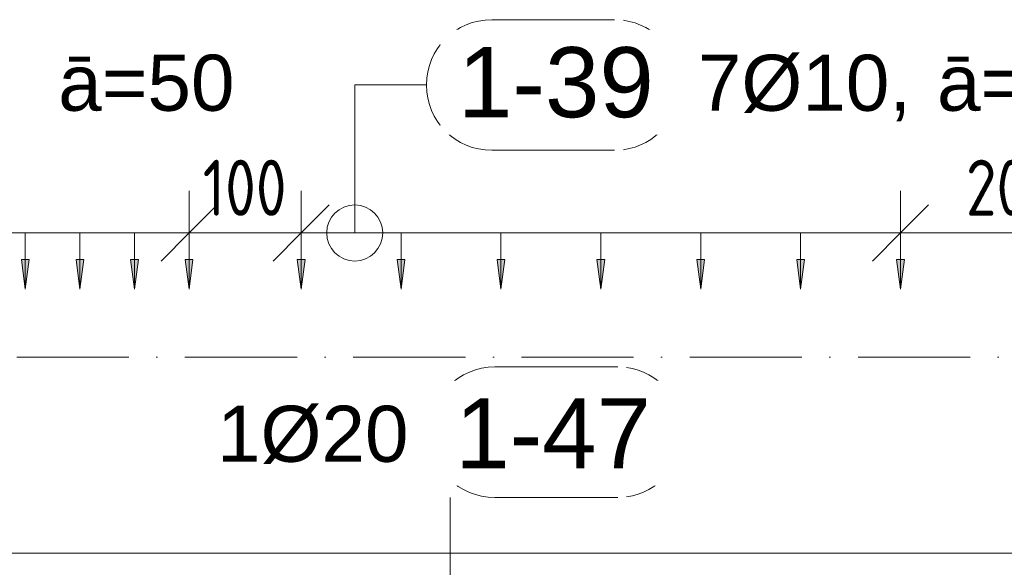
# Model space of a CAD drawing. Header units: millimetres. Extents: x -25607 to 9385, y 1894 to 10168.
# Tile 158 of 181: x 4396 to 5274, y 8908 to 9396. Entities that reach past the tile are written whole.
import ezdxf

# ---------------------------------------------------------------- set-up
doc = ezdxf.new("R2010")
doc.units = ezdxf.units.MM
doc.linetypes.add('Čerchovaná', pattern=[150, 100, -25, 0, -25])
for name, color, linetype, lineweight in [('A-ANNO-DIMS', 211, 'Continuous', 5), ('A-ANNO-DIMS-25', 211, 'Continuous', 5), ('A-FLOR-LEVL', 51, 'Continuous', 5), ('S-BEAM', 12, 'Continuous', 9), ('S-RBAR-IDEN', 171, 'Continuous', 5)]:
    doc.layers.add(name, color=color, linetype=linetype, lineweight=lineweight)
doc.styles.add('Arial', font='arial.ttf', dxfattribs={"height": 50})
doc.styles.add('Arial_1', font='arial.ttf', dxfattribs={"height": 62.5})
doc.styles.add('ISOCPEUR_2', font='isocpeur.ttf', dxfattribs={"width": 0.8, "height": 50})
doc.dimstyles.new('Vnitřní', dxfattribs={"dimscale": 304.8, "dimtxt": 49.799059, "dimasz": 0.164042, "dimexe": 0.123031, "dimexo": 0.0625, "dimgap": 0, "dimtad": 1, "dimdec": 0, "dimzin": 0, "dimdsep": 46, "dimtxsty": 'ISOCPEUR_2', "dimblk1": 'OBLIQUE', "dimblk2": 'OBLIQUE', "dimsah": 1, "dimcen": 0.09, "dimdle": 0.123031, "dimazin": 0, "dimtfac": 1, "dimtdec": 4, "dimtix": 1, "dimtmove": 0, "dimatfit": 3, "dimfxl": 0.123031, "dimfxlon": 1, "dimtvp": 1, "dimtolj": 1, "dimtzin": 0, "dimarcsym": 2})
doc.dimstyles.new('Výztuž_kusy__řezy__1', dxfattribs={"dimscale": 304.8, "dimtxt": 0.18, "dimasz": 0, "dimexe": 0, "dimexo": 0.0625, "dimgap": 0.082021, "dimtad": 1, "dimdec": 0, "dimzin": 0, "dimdsep": 46, "dimtxsty": 'Arial_1', "dimblk1": 'NONE', "dimblk2": 'NONE', "dimsah": 1, "dimcen": 0.09, "dimazin": 0, "dimtfac": 1, "dimtdec": 4, "dimtix": 1, "dimtmove": 0, "dimatfit": 3, "dimfxl": 0.164042, "dimfxlon": 1, "dimtvp": 1, "dimtfill": 1, "dimtolj": 1, "dimtzin": 0, "dimarcsym": 2})

# ---------------------------------------------------------------- blocks, each defined once
blk = doc.blocks.new('DIMBLOCK412-V5')
at = {"layer": 'A-ANNO-DIMS-25'}
for points in [[(4351.88, 9155.58), (4355.34, 9181.87), (4348.42, 9181.87)], [(4400.57, 9155.58), (4404.03, 9181.87), (4397.11, 9181.87)]]:
    blk.add_hatch(color=256, dxfattribs=at).paths.add_polyline_path(points)
for p, q in [((4351.88, 9205.58), (4400.57, 9205.58)), ((4351.88, 9205.58), (4351.88, 9205.58)), ((4351.88, 9205.58), (4351.88, 9155.58)), ((4400.57, 9205.58), (4400.57, 9205.58)), ((4400.57, 9205.58), (4400.57, 9155.58)), ((4355.34, 9181.87), (4348.42, 9181.87)), ((4348.42, 9181.87), (4351.88, 9155.58)), ((4351.88, 9155.58), (4355.34, 9181.87)), ((4404.03, 9181.87), (4397.11, 9181.87)), ((4397.11, 9181.87), (4400.57, 9155.58)), ((4400.57, 9155.58), (4404.03, 9181.87))]:
    blk.add_line(p, q, dxfattribs=at)
blk = doc.blocks.new('_None')
blk = doc.blocks.new('DIMBLOCK413-V5')
at = {"layer": 'A-ANNO-DIMS-25'}
for points in [[(4400.57, 9155.58), (4404.03, 9181.87), (4397.11, 9181.87)], [(4449.26, 9155.58), (4452.72, 9181.87), (4445.79, 9181.87)]]:
    blk.add_hatch(color=256, dxfattribs=at).paths.add_polyline_path(points)
for p, q in [((4400.57, 9205.58), (4449.26, 9205.58)), ((4400.57, 9205.58), (4400.57, 9205.58)), ((4400.57, 9205.58), (4400.57, 9155.58)), ((4449.26, 9205.58), (4449.26, 9205.58)), ((4449.26, 9205.58), (4449.26, 9155.58)), ((4404.03, 9181.87), (4397.11, 9181.87)), ((4397.11, 9181.87), (4400.57, 9155.58)), ((4400.57, 9155.58), (4404.03, 9181.87)), ((4452.72, 9181.87), (4445.79, 9181.87)), ((4445.79, 9181.87), (4449.26, 9155.58)), ((4449.26, 9155.58), (4452.72, 9181.87))]:
    blk.add_line(p, q, dxfattribs=at)
blk = doc.blocks.new('DIMBLOCK414-V5')
at = {"layer": 'A-ANNO-DIMS-25'}
for points in [[(4449.26, 9155.58), (4452.72, 9181.87), (4445.79, 9181.87)], [(4497.94, 9155.58), (4501.41, 9181.87), (4494.48, 9181.87)]]:
    blk.add_hatch(color=256, dxfattribs=at).paths.add_polyline_path(points)
for p, q in [((4449.26, 9205.58), (4497.94, 9205.58)), ((4449.26, 9205.58), (4449.26, 9205.58)), ((4449.26, 9205.58), (4449.26, 9155.58)), ((4497.94, 9205.58), (4497.94, 9205.58)), ((4497.94, 9205.58), (4497.94, 9155.58)), ((4452.72, 9181.87), (4445.79, 9181.87)), ((4445.79, 9181.87), (4449.26, 9155.58)), ((4449.26, 9155.58), (4452.72, 9181.87)), ((4501.41, 9181.87), (4494.48, 9181.87)), ((4494.48, 9181.87), (4497.94, 9155.58)), ((4497.94, 9155.58), (4501.41, 9181.87))]:
    blk.add_line(p, q, dxfattribs=at)
blk = doc.blocks.new('DIMBLOCK415-V5')
at = {"layer": 'A-ANNO-DIMS-25'}
for points in [[(4497.94, 9155.58), (4501.41, 9181.87), (4494.48, 9181.87)], [(4546.63, 9155.58), (4550.09, 9181.87), (4543.17, 9181.87)]]:
    blk.add_hatch(color=256, dxfattribs=at).paths.add_polyline_path(points)
for p, q in [((4497.94, 9205.58), (4546.63, 9205.58)), ((4497.94, 9205.58), (4497.94, 9205.58)), ((4497.94, 9205.58), (4497.94, 9155.58)), ((4546.63, 9205.58), (4546.63, 9205.58)), ((4546.63, 9205.58), (4546.63, 9155.58)), ((4501.41, 9181.87), (4494.48, 9181.87)), ((4494.48, 9181.87), (4497.94, 9155.58)), ((4497.94, 9155.58), (4501.41, 9181.87)), ((4550.09, 9181.87), (4543.17, 9181.87)), ((4543.17, 9181.87), (4546.63, 9155.58)), ((4546.63, 9155.58), (4550.09, 9181.87))]:
    blk.add_line(p, q, dxfattribs=at)
blk = doc.blocks.new('DIMBLOCK416-V5')
at = {"layer": 'A-ANNO-DIMS-25'}
for points in [[(3816.3, 9155.58), (3819.77, 9181.87), (3812.84, 9181.87)], [(3864.99, 9155.58), (3868.45, 9181.87), (3861.53, 9181.87)], [(3913.68, 9155.58), (3917.14, 9181.87), (3910.22, 9181.87)], [(3962.37, 9155.58), (3965.83, 9181.87), (3958.91, 9181.87)], [(4011.06, 9155.58), (4014.52, 9181.87), (4007.6, 9181.87)], [(4059.75, 9155.58), (4063.21, 9181.87), (4056.29, 9181.87)], [(4108.44, 9155.58), (4111.9, 9181.87), (4104.98, 9181.87)], [(4157.12, 9155.58), (4160.59, 9181.87), (4153.66, 9181.87)], [(4205.81, 9155.58), (4209.27, 9181.87), (4202.35, 9181.87)], [(4254.5, 9155.58), (4257.96, 9181.87), (4251.04, 9181.87)], [(4303.19, 9155.58), (4306.65, 9181.87), (4299.73, 9181.87)], [(4351.88, 9155.58), (4355.34, 9181.87), (4348.42, 9181.87)], [(4400.57, 9155.58), (4404.03, 9181.87), (4397.11, 9181.87)], [(4449.26, 9155.58), (4452.72, 9181.87), (4445.79, 9181.87)], [(4497.94, 9155.58), (4501.41, 9181.87), (4494.48, 9181.87)], [(4546.63, 9155.58), (4550.09, 9181.87), (4543.17, 9181.87)]]:
    blk.add_hatch(color=256, dxfattribs=at).paths.add_polyline_path(points)
for p, q in [((3816.3, 9205.58), (4546.63, 9205.58)), ((3816.3, 9205.58), (3864.99, 9205.58)), ((3816.3, 9205.58), (3816.3, 9205.58)), ((3816.3, 9205.58), (3816.3, 9155.58)), ((3864.99, 9205.58), (3913.68, 9205.58)), ((3864.99, 9205.58), (3864.99, 9205.58)), ((3864.99, 9205.58), (3864.99, 9155.58)), ((3913.68, 9205.58), (3962.37, 9205.58)), ((3913.68, 9205.58), (3913.68, 9205.58)), ((3913.68, 9205.58), (3913.68, 9155.58)), ((3962.37, 9205.58), (4011.06, 9205.58)), ((3962.37, 9205.58), (3962.37, 9205.58)), ((3962.37, 9205.58), (3962.37, 9155.58)), ((4011.06, 9205.58), (4059.75, 9205.58)), ((4011.06, 9205.58), (4011.06, 9205.58)), ((4011.06, 9205.58), (4011.06, 9155.58)), ((4059.75, 9205.58), (4108.44, 9205.58)), ((4059.75, 9205.58), (4059.75, 9205.58)), ((4059.75, 9205.58), (4059.75, 9155.58)), ((4108.44, 9205.58), (4157.12, 9205.58)), ((4108.44, 9205.58), (4108.44, 9205.58)), ((4108.44, 9205.58), (4108.44, 9155.58)), ((4157.12, 9205.58), (4205.81, 9205.58)), ((4157.12, 9205.58), (4157.12, 9205.58)), ((4157.12, 9205.58), (4157.12, 9155.58)), ((4205.81, 9205.58), (4254.5, 9205.58)), ((4205.81, 9205.58), (4205.81, 9205.58)), ((4205.81, 9205.58), (4205.81, 9155.58)), ((4254.5, 9205.58), (4303.19, 9205.58)), ((4254.5, 9205.58), (4254.5, 9205.58)), ((4254.5, 9205.58), (4254.5, 9155.58)), ((4303.19, 9205.58), (4351.88, 9205.58)), ((4303.19, 9205.58), (4303.19, 9205.58)), ((4303.19, 9205.58), (4303.19, 9155.58)), ((4351.88, 9205.58), (4400.57, 9205.58)), ((4351.88, 9205.58), (4351.88, 9205.58)), ((4351.88, 9205.58), (4351.88, 9155.58)), ((4400.57, 9205.58), (4449.26, 9205.58)), ((4400.57, 9205.58), (4400.57, 9205.58)), ((4400.57, 9205.58), (4400.57, 9155.58)), ((4449.26, 9205.58), (4497.94, 9205.58)), ((4449.26, 9205.58), (4449.26, 9205.58)), ((4449.26, 9205.58), (4449.26, 9155.58)), ((4497.94, 9205.58), (4546.63, 9205.58)), ((4497.94, 9205.58), (4497.94, 9205.58)), ((4497.94, 9205.58), (4497.94, 9155.58)), ((4546.63, 9205.58), (4546.63, 9205.58)), ((4546.63, 9205.58), (4546.63, 9155.58)), ((3819.77, 9181.87), (3812.84, 9181.87)), ((3812.84, 9181.87), (3816.3, 9155.58)), ((3816.3, 9155.58), (3819.77, 9181.87)), ((3868.45, 9181.87), (3861.53, 9181.87)), ((3861.53, 9181.87), (3864.99, 9155.58)), ((3864.99, 9155.58), (3868.45, 9181.87)), ((3917.14, 9181.87), (3910.22, 9181.87)), ((3910.22, 9181.87), (3913.68, 9155.58)), ((3913.68, 9155.58), (3917.14, 9181.87)), ((3965.83, 9181.87), (3958.91, 9181.87)), ((3958.91, 9181.87), (3962.37, 9155.58)), ((3962.37, 9155.58), (3965.83, 9181.87)), ((4014.52, 9181.87), (4007.6, 9181.87)), ((4007.6, 9181.87), (4011.06, 9155.58)), ((4011.06, 9155.58), (4014.52, 9181.87)), ((4063.21, 9181.87), (4056.29, 9181.87)), ((4056.29, 9181.87), (4059.75, 9155.58)), ((4059.75, 9155.58), (4063.21, 9181.87)), ((4111.9, 9181.87), (4104.98, 9181.87)), ((4104.98, 9181.87), (4108.44, 9155.58)), ((4108.44, 9155.58), (4111.9, 9181.87)), ((4160.59, 9181.87), (4153.66, 9181.87)), ((4153.66, 9181.87), (4157.12, 9155.58)), ((4157.12, 9155.58), (4160.59, 9181.87)), ((4209.27, 9181.87), (4202.35, 9181.87)), ((4202.35, 9181.87), (4205.81, 9155.58)), ((4205.81, 9155.58), (4209.27, 9181.87)), ((4257.96, 9181.87), (4251.04, 9181.87)), ((4251.04, 9181.87), (4254.5, 9155.58)), ((4254.5, 9155.58), (4257.96, 9181.87)), ((4306.65, 9181.87), (4299.73, 9181.87)), ((4299.73, 9181.87), (4303.19, 9155.58)), ((4303.19, 9155.58), (4306.65, 9181.87)), ((4355.34, 9181.87), (4348.42, 9181.87)), ((4348.42, 9181.87), (4351.88, 9155.58)), ((4351.88, 9155.58), (4355.34, 9181.87)), ((4404.03, 9181.87), (4397.11, 9181.87)), ((4397.11, 9181.87), (4400.57, 9155.58)), ((4400.57, 9155.58), (4404.03, 9181.87)), ((4452.72, 9181.87), (4445.79, 9181.87)), ((4445.79, 9181.87), (4449.26, 9155.58)), ((4449.26, 9155.58), (4452.72, 9181.87)), ((4501.41, 9181.87), (4494.48, 9181.87)), ((4494.48, 9181.87), (4497.94, 9155.58)), ((4497.94, 9155.58), (4501.41, 9181.87)), ((4550.09, 9181.87), (4543.17, 9181.87)), ((4543.17, 9181.87), (4546.63, 9155.58)), ((4546.63, 9155.58), (4550.09, 9181.87))]:
    blk.add_line(p, q, dxfattribs=at)
blk = doc.blocks.new('DIMBLOCK417-V5')
at = {"layer": 'A-ANNO-DIMS-25'}
for points in [[(4646.63, 9155.58), (4650.09, 9181.87), (4643.17, 9181.87)], [(4735.74, 9155.58), (4739.21, 9181.87), (4732.28, 9181.87)]]:
    blk.add_hatch(color=256, dxfattribs=at).paths.add_polyline_path(points)
for p, q in [((4646.63, 9205.58), (4735.74, 9205.58)), ((4646.63, 9205.58), (4646.63, 9205.58)), ((4646.63, 9205.58), (4646.63, 9155.58)), ((4735.74, 9205.58), (4735.74, 9205.58)), ((4735.74, 9205.58), (4735.74, 9155.58)), ((4650.09, 9181.87), (4643.17, 9181.87)), ((4643.17, 9181.87), (4646.63, 9155.58)), ((4646.63, 9155.58), (4650.09, 9181.87)), ((4739.21, 9181.87), (4732.28, 9181.87)), ((4732.28, 9181.87), (4735.74, 9155.58)), ((4735.74, 9155.58), (4739.21, 9181.87))]:
    blk.add_line(p, q, dxfattribs=at)
blk = doc.blocks.new('DIMBLOCK418-V5')
at = {"layer": 'A-ANNO-DIMS-25'}
for points in [[(4735.74, 9155.58), (4739.21, 9181.87), (4732.28, 9181.87)], [(4824.86, 9155.58), (4828.32, 9181.87), (4821.4, 9181.87)]]:
    blk.add_hatch(color=256, dxfattribs=at).paths.add_polyline_path(points)
for p, q in [((4735.74, 9205.58), (4824.86, 9205.58)), ((4735.74, 9205.58), (4735.74, 9205.58)), ((4735.74, 9205.58), (4735.74, 9155.58)), ((4824.86, 9205.58), (4824.86, 9205.58)), ((4824.86, 9205.58), (4824.86, 9155.58)), ((4739.21, 9181.87), (4732.28, 9181.87)), ((4732.28, 9181.87), (4735.74, 9155.58)), ((4735.74, 9155.58), (4739.21, 9181.87)), ((4828.32, 9181.87), (4821.4, 9181.87)), ((4821.4, 9181.87), (4824.86, 9155.58)), ((4824.86, 9155.58), (4828.32, 9181.87))]:
    blk.add_line(p, q, dxfattribs=at)
blk = doc.blocks.new('DIMBLOCK419-V5')
at = {"layer": 'A-ANNO-DIMS-25'}
for points in [[(4824.86, 9155.58), (4828.32, 9181.87), (4821.4, 9181.87)], [(4913.97, 9155.58), (4917.43, 9181.87), (4910.51, 9181.87)]]:
    blk.add_hatch(color=256, dxfattribs=at).paths.add_polyline_path(points)
for p, q in [((4824.86, 9205.58), (4913.97, 9205.58)), ((4824.86, 9205.58), (4824.86, 9205.58)), ((4824.86, 9205.58), (4824.86, 9155.58)), ((4913.97, 9205.58), (4913.97, 9205.58)), ((4913.97, 9205.58), (4913.97, 9155.58)), ((4828.32, 9181.87), (4821.4, 9181.87)), ((4821.4, 9181.87), (4824.86, 9155.58)), ((4824.86, 9155.58), (4828.32, 9181.87)), ((4917.43, 9181.87), (4910.51, 9181.87)), ((4910.51, 9181.87), (4913.97, 9155.58)), ((4913.97, 9155.58), (4917.43, 9181.87))]:
    blk.add_line(p, q, dxfattribs=at)
blk = doc.blocks.new('DIMBLOCK420-V5')
at = {"layer": 'A-ANNO-DIMS-25'}
for points in [[(4913.97, 9155.58), (4917.43, 9181.87), (4910.51, 9181.87)], [(5003.08, 9155.58), (5006.54, 9181.87), (4999.62, 9181.87)]]:
    blk.add_hatch(color=256, dxfattribs=at).paths.add_polyline_path(points)
for p, q in [((4913.97, 9205.58), (5003.08, 9205.58)), ((4913.97, 9205.58), (4913.97, 9205.58)), ((4913.97, 9205.58), (4913.97, 9155.58)), ((5003.08, 9205.58), (5003.08, 9205.58)), ((5003.08, 9205.58), (5003.08, 9155.58)), ((4917.43, 9181.87), (4910.51, 9181.87)), ((4910.51, 9181.87), (4913.97, 9155.58)), ((4913.97, 9155.58), (4917.43, 9181.87)), ((5006.54, 9181.87), (4999.62, 9181.87)), ((4999.62, 9181.87), (5003.08, 9155.58)), ((5003.08, 9155.58), (5006.54, 9181.87))]:
    blk.add_line(p, q, dxfattribs=at)
blk = doc.blocks.new('DIMBLOCK421-V5')
at = {"layer": 'A-ANNO-DIMS-25'}
for points in [[(5003.08, 9155.58), (5006.54, 9181.87), (4999.62, 9181.87)], [(5092.19, 9155.58), (5095.65, 9181.87), (5088.73, 9181.87)]]:
    blk.add_hatch(color=256, dxfattribs=at).paths.add_polyline_path(points)
for p, q in [((5003.08, 9205.58), (5092.19, 9205.58)), ((5003.08, 9205.58), (5003.08, 9205.58)), ((5003.08, 9205.58), (5003.08, 9155.58)), ((5092.19, 9205.58), (5092.19, 9205.58)), ((5092.19, 9205.58), (5092.19, 9155.58)), ((5006.54, 9181.87), (4999.62, 9181.87)), ((4999.62, 9181.87), (5003.08, 9155.58)), ((5003.08, 9155.58), (5006.54, 9181.87)), ((5095.65, 9181.87), (5088.73, 9181.87)), ((5088.73, 9181.87), (5092.19, 9155.58)), ((5092.19, 9155.58), (5095.65, 9181.87))]:
    blk.add_line(p, q, dxfattribs=at)
blk = doc.blocks.new('DIMBLOCK422-V5')
at = {"layer": 'A-ANNO-DIMS-25'}
for points in [[(5092.19, 9155.58), (5095.65, 9181.87), (5088.73, 9181.87)], [(5181.3, 9155.58), (5184.76, 9181.87), (5177.84, 9181.87)]]:
    blk.add_hatch(color=256, dxfattribs=at).paths.add_polyline_path(points)
for p, q in [((5092.19, 9205.58), (5181.3, 9205.58)), ((5092.19, 9205.58), (5092.19, 9205.58)), ((5092.19, 9205.58), (5092.19, 9155.58)), ((5181.3, 9205.58), (5181.3, 9205.58)), ((5181.3, 9205.58), (5181.3, 9155.58)), ((5095.65, 9181.87), (5088.73, 9181.87)), ((5088.73, 9181.87), (5092.19, 9155.58)), ((5092.19, 9155.58), (5095.65, 9181.87)), ((5184.76, 9181.87), (5177.84, 9181.87)), ((5177.84, 9181.87), (5181.3, 9155.58)), ((5181.3, 9155.58), (5184.76, 9181.87))]:
    blk.add_line(p, q, dxfattribs=at)
blk = doc.blocks.new('DIMBLOCK423-V5')
at = {"layer": 'A-ANNO-DIMS-25'}
for points in [[(4646.63, 9155.58), (4650.09, 9181.87), (4643.17, 9181.87)], [(4735.74, 9155.58), (4739.21, 9181.87), (4732.28, 9181.87)], [(4824.86, 9155.58), (4828.32, 9181.87), (4821.4, 9181.87)], [(4913.97, 9155.58), (4917.43, 9181.87), (4910.51, 9181.87)], [(5003.08, 9155.58), (5006.54, 9181.87), (4999.62, 9181.87)], [(5092.19, 9155.58), (5095.65, 9181.87), (5088.73, 9181.87)], [(5181.3, 9155.58), (5184.76, 9181.87), (5177.84, 9181.87)]]:
    blk.add_hatch(color=256, dxfattribs=at).paths.add_polyline_path(points)
for p, q in [((4646.63, 9205.58), (5181.3, 9205.58)), ((4646.63, 9205.58), (4735.74, 9205.58)), ((4646.63, 9205.58), (4646.63, 9205.58)), ((4646.63, 9205.58), (4646.63, 9155.58)), ((4735.74, 9205.58), (4824.86, 9205.58)), ((4735.74, 9205.58), (4735.74, 9205.58)), ((4735.74, 9205.58), (4735.74, 9155.58)), ((4824.86, 9205.58), (4913.97, 9205.58)), ((4824.86, 9205.58), (4824.86, 9205.58)), ((4824.86, 9205.58), (4824.86, 9155.58)), ((4913.97, 9205.58), (5003.08, 9205.58)), ((4913.97, 9205.58), (4913.97, 9205.58)), ((4913.97, 9205.58), (4913.97, 9155.58)), ((5003.08, 9205.58), (5092.19, 9205.58)), ((5003.08, 9205.58), (5003.08, 9205.58)), ((5003.08, 9205.58), (5003.08, 9155.58)), ((5092.19, 9205.58), (5181.3, 9205.58)), ((5092.19, 9205.58), (5092.19, 9205.58)), ((5092.19, 9205.58), (5092.19, 9155.58)), ((5181.3, 9205.58), (5181.3, 9205.58)), ((5181.3, 9205.58), (5181.3, 9155.58)), ((4650.09, 9181.87), (4643.17, 9181.87)), ((4643.17, 9181.87), (4646.63, 9155.58)), ((4646.63, 9155.58), (4650.09, 9181.87)), ((4739.21, 9181.87), (4732.28, 9181.87)), ((4732.28, 9181.87), (4735.74, 9155.58)), ((4735.74, 9155.58), (4739.21, 9181.87)), ((4828.32, 9181.87), (4821.4, 9181.87)), ((4821.4, 9181.87), (4824.86, 9155.58)), ((4824.86, 9155.58), (4828.32, 9181.87)), ((4917.43, 9181.87), (4910.51, 9181.87)), ((4910.51, 9181.87), (4913.97, 9155.58)), ((4913.97, 9155.58), (4917.43, 9181.87)), ((5006.54, 9181.87), (4999.62, 9181.87)), ((4999.62, 9181.87), (5003.08, 9155.58)), ((5003.08, 9155.58), (5006.54, 9181.87)), ((5095.65, 9181.87), (5088.73, 9181.87)), ((5088.73, 9181.87), (5092.19, 9155.58)), ((5092.19, 9155.58), (5095.65, 9181.87)), ((5184.76, 9181.87), (5177.84, 9181.87)), ((5177.84, 9181.87), (5181.3, 9155.58)), ((5181.3, 9155.58), (5184.76, 9181.87))]:
    blk.add_line(p, q, dxfattribs=at)
blk = doc.blocks.new('Popisek výztuže__BEZ NATOČENÍ_ - _Typ_ množství_PRAVÝ _řezy_-573725-V5')
at = {"layer": 'S-RBAR-IDEN'}
for p, q in [((-15461.32, 9359.75), (-15571.02, 9359.75)), ((-15571.02, 9243.32), (-15461.32, 9243.32))]:
    blk.add_line(p, q, dxfattribs=at)
for centre, start, end in [((-15571.02, 9301.53), 90, 270), ((-15461.32, 9301.53), 277.64339, 82.35661)]:
    blk.add_arc(centre, 58.22, start, end, dxfattribs=at)
blk = doc.blocks.new('Popisek výztuže - _Typ_ množství_LEVÝ-573731-V5')
at = {"layer": 'S-RBAR-IDEN'}
for p, q in [((-16348.87, 6003.76), (-16458.56, 6003.76)), ((-16458.56, 5887.33), (-16348.87, 5887.33))]:
    blk.add_line(p, q, dxfattribs=at)
for centre, start, end in [((-16458.56, 5945.54), 90, 270), ((-16348.87, 5945.54), 277.64339, 82.35661)]:
    blk.add_arc(centre, 58.22, start, end, dxfattribs=at)
blk = doc.blocks.new('DIMBLOCK691-V5')
at = {"layer": 'A-ANNO-DIMS-25'}
for p, q in [((4546.63, 9205.58), (4546.63, 9243.08)), ((4646.63, 9205.58), (4646.63, 9243.08)), ((4546.63, 9205.58), (4571.63, 9230.58)), ((4646.63, 9205.58), (4671.63, 9230.58)), ((4509.13, 9205.58), (4684.13, 9205.58)), ((4546.63, 9205.58), (4521.63, 9180.58)), ((4546.63, 9205.58), (4546.63, 9168.08)), ((4646.63, 9205.58), (4621.63, 9180.58)), ((4646.63, 9205.58), (4646.63, 9168.08))]:
    blk.add_line(p, q, dxfattribs=at)
at = {"layer": 'A-ANNO-DIMS-25', "color": 0, "insert": (4558.8, 9270.9), "char_height": 50, "width": 90.7875, "attachment_point": 1, "line_spacing_factor": 1.149209, "style": 'ISOCPEUR_2'}
blk.add_mtext('100', dxfattribs=at)
blk = doc.blocks.new('_Oblique')
at = {"color": 0, "linetype": 'ByBlock', "lineweight": -2}
blk.add_line((-0.5, -0.5), (0.5, 0.5), dxfattribs=at)
blk = doc.blocks.new('DIMBLOCK692-V5')
at = {"layer": 'A-ANNO-DIMS-25'}
for p, q in [((5181.3, 9205.58), (5181.3, 9243.08)), ((5381.3, 9205.58), (5381.3, 9243.08)), ((5181.3, 9205.58), (5206.3, 9230.58)), ((5381.3, 9205.58), (5406.3, 9230.58)), ((5143.8, 9205.58), (5418.8, 9205.58)), ((5181.3, 9205.58), (5156.3, 9180.58)), ((5181.3, 9205.58), (5181.3, 9168.08)), ((5381.3, 9205.58), (5356.3, 9180.58)), ((5381.3, 9205.58), (5381.3, 9168.08))]:
    blk.add_line(p, q, dxfattribs=at)
at = {"layer": 'A-ANNO-DIMS-25', "color": 0, "insert": (5239.64, 9270.9), "char_height": 50, "width": 99.9812, "attachment_point": 1, "line_spacing_factor": 1.149209, "style": 'ISOCPEUR_2'}
blk.add_mtext('200', dxfattribs=at)

msp = doc.modelspace()

# ---------------------------------------------------------------- linework, layer by layer
at = {"layer": 'A-FLOR-LEVL', "linetype": 'Čerchovaná'}
msp.add_line((-3262.19, 9095), (9255.9, 9095), dxfattribs=at)
at = {"layer": 'S-BEAM'}
msp.add_line((7599.44, 8920), (4359.44, 8920), dxfattribs=at)
msp.add_line((7599.44, 8920), (4359.44, 8920), dxfattribs=at)
at = {"layer": 'S-RBAR-IDEN'}
for p, q in [((4694.42, 9337.52), (4758.4, 9337.52)), ((4694.42, 9205.58), (4694.42, 9337.52)), ((4779.43, 8873.8), (4779.43, 8969.7))]:
    msp.add_line(p, q, dxfattribs=at)
msp.add_circle((4694.42, 9205.58), 25, dxfattribs=at)

# ---------------------------------------------------------------- block references
for name, p in [('Popisek výztuže__BEZ NATOČENÍ_ - _Typ_ množství_PRAVÝ _řezy_-573725-V5', (20387.63, 35.98)), ('Popisek výztuže - _Typ_ množství_LEVÝ-573731-V5', (21277.92, 3082.38))]:
    msp.add_blockref(name, p, dxfattribs=at)

# ---------------------------------------------------------------- texts
at = {"layer": 'S-RBAR-IDEN', "char_height": 50, "attachment_point": 1, "style": 'Arial', "bg_fill": 3, "box_fill_scale": 1.25, "bg_fill_color": 256, "bg_fill_true_color": 13158600, "bg_fill_transparency": 0}
for s, insert, width in [('ā=50', (4429.88, 9364.52), 194.4092), ('7Ø10, ', (5000.52, 9364.52), 258.5442), ('ā=100', (5213.84, 9364.52), 242.5105), ('1Ø20', (4571.58, 9051.54), 210.443)]:
    msp.add_mtext(s, dxfattribs=dict(at, insert=insert, width=width))

# ---------------------------------------------------------------- dimensions: what is measured, and where the dimension line sits
at = {"layer": 'A-ANNO-DIMS'}
for base, p1, p2, override, picture, middle in [((4646.63, 9205.58), (4546.63, 9168.08), (4646.63, 9168.08), {"dimpost": '<>', "dimfxl": 100}, 'DIMBLOCK691-V5', (4596.63, 9230.58)), ((5381.3, 9205.58), (5181.3, 9168.08), (5381.3, 9168.08), {"dimpost": '<>', "dimfxl": 200}, 'DIMBLOCK692-V5', (5281.3, 9230.58))]:
    dim = msp.add_linear_dim(base=base, p1=p1, p2=p2, dimstyle='Vnitřní', override=override, dxfattribs=at)
    dim.commit()
    dim.dimension.update_dxf_attribs({"geometry": picture, "text_midpoint": middle})
for base, p1, p2, text, override, picture, middle in [((4546.63, 9205.58), (3816.3, 9155.58), (4546.63, 9155.58), '49 730', {"dimpost": '<>', "dimblk1": 'None', "dimblk2": 'None', "dimsah": 1, "dimfxl": 730.328249}, 'DIMBLOCK416-V5', (4181.47, 9262.51)), ((5181.3, 9205.58), (4646.63, 9155.58), (5181.3, 9155.58), '89 535', {"dimpost": '<>', "dimblk1": 'None', "dimblk2": 'None', "dimsah": 1, "dimfxl": 534.66965}, 'DIMBLOCK423-V5', (4913.97, 9262.51)), ((4400.57, 9205.58), (4351.88, 9155.58), (4400.57, 9155.58), ' ', {"dimpost": '<>', "dimfxl": 48.68855}, 'DIMBLOCK412-V5', (4376.22, 9205.58)), ((4449.26, 9205.58), (4400.57, 9155.58), (4449.26, 9155.58), ' ', {"dimpost": '<>', "dimfxl": 48.68855}, 'DIMBLOCK413-V5', (4424.91, 9205.58)), ((4497.94, 9205.58), (4449.26, 9155.58), (4497.94, 9155.58), ' ', {"dimpost": '<>', "dimfxl": 48.68855}, 'DIMBLOCK414-V5', (4473.6, 9205.58)), ((4546.63, 9205.58), (4497.94, 9155.58), (4546.63, 9155.58), ' ', {"dimpost": '<>', "dimfxl": 48.68855}, 'DIMBLOCK415-V5', (4522.29, 9205.58)), ((4735.74, 9205.58), (4646.63, 9155.58), (4735.74, 9155.58), ' ', {"dimpost": '<>', "dimfxl": 89.111608}, 'DIMBLOCK417-V5', (4691.19, 9205.58)), ((4824.86, 9205.58), (4735.74, 9155.58), (4824.86, 9155.58), ' ', {"dimpost": '<>', "dimfxl": 89.111608}, 'DIMBLOCK418-V5', (4780.3, 9205.58)), ((4913.97, 9205.58), (4824.86, 9155.58), (4913.97, 9155.58), ' ', {"dimpost": '<>', "dimfxl": 89.111608}, 'DIMBLOCK419-V5', (4869.41, 9205.58)), ((5003.08, 9205.58), (4913.97, 9155.58), (5003.08, 9155.58), ' ', {"dimpost": '<>', "dimfxl": 89.111608}, 'DIMBLOCK420-V5', (4958.52, 9205.58)), ((5092.19, 9205.58), (5003.08, 9155.58), (5092.19, 9155.58), ' ', {"dimpost": '<>', "dimfxl": 89.111608}, 'DIMBLOCK421-V5', (5047.64, 9205.58)), ((5181.3, 9205.58), (5092.19, 9155.58), (5181.3, 9155.58), ' ', {"dimpost": '<>', "dimfxl": 89.111608}, 'DIMBLOCK422-V5', (5136.75, 9205.58))]:
    dim = msp.add_linear_dim(base=base, p1=p1, p2=p2, text=text, dimstyle='Výztuž_kusy__řezy__1', override=override, dxfattribs=at)
    dim.commit()
    dim.dimension.update_dxf_attribs({"geometry": picture, "text_midpoint": middle})

# ---------------------------------------------------------------- next in the draw order: texts
at = {"layer": 'S-RBAR-IDEN', "char_height": 62.5, "width": 210.443, "attachment_point": 1, "style": 'Arial_1', "bg_fill": 3, "box_fill_scale": 1.25, "bg_fill_color": 256, "bg_fill_true_color": 13158600, "bg_fill_transparency": 0}
for s, insert in [('1-39', (4786.53, 9371.26)), ('1-47', (4784.07, 9058.29))]:
    msp.add_mtext(s, dxfattribs=dict(at, insert=insert))

doc.saveas('drawing.dxf')
